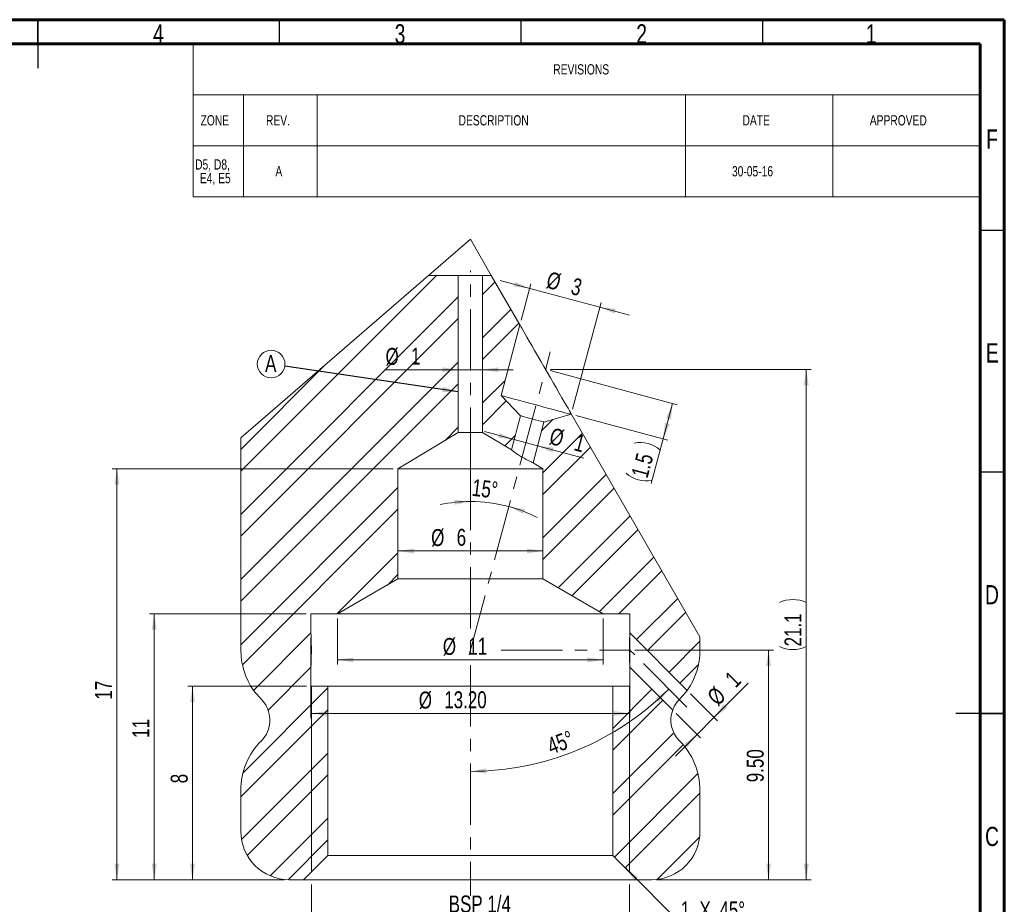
# Model space of a CAD drawing. Header units: millimetres. Extents: x 15 to 415, y 5 to 292.
# Tile 7 of 7: x 211 to 415, y 109 to 292. Entities that reach past the tile are written whole.
import ezdxf

# ---------------------------------------------------------------- set-up
doc = ezdxf.new("R2010")
doc.units = ezdxf.units.MM
doc.header["$PDSIZE"] = -1
doc.linetypes.add('CENTERX2', pattern=[20.32, 12.7, -2.54, 2.54, -2.54])
doc.styles.add('SLDTEXTSTYLE0', font='TXT', dxfattribs={"width": 0.75})
doc.dimstyles.new('SLDDIMSTYLE0', dxfattribs={"dimtxt": 3.5, "dimasz": 3.302, "dimexe": 0, "dimexo": 0.0625, "dimgap": 0.875, "dimtad": 1, "dimlfac": 0.2, "dimrnd": 1e-09, "dimzin": 4, "dimdsep": 46, "dimtxsty": 'SLDTEXTSTYLE0', "dimsah": 1, "dimcen": 0.09, "dimadec": 0, "dimazin": 1, "dimtfac": 1, "dimtofl": 0, "dimtmove": 0, "dimatfit": 3, "dimfxl": 0, "dimfrac": 2, "dimtolj": 1, "dimtzin": 12, "dimarcsym": 0})
doc.dimstyles.new('SLDDIMSTYLE10', dxfattribs={"dimtxt": 3.5, "dimasz": 3.302, "dimexe": 0, "dimexo": 0.0625, "dimgap": 0.875, "dimtad": 1, "dimdec": 1, "dimlfac": 0.2, "dimrnd": 1e-09, "dimzin": 12, "dimdsep": 46, "dimtxsty": 'SLDTEXTSTYLE0', "dimsah": 1, "dimcen": 0.09, "dimadec": 0, "dimazin": 3, "dimtfac": 1, "dimtdec": 1, "dimtofl": 0, "dimtmove": 0, "dimatfit": 3, "dimfxl": 0, "dimfrac": 2, "dimtolj": 1, "dimtzin": 12, "dimarcsym": 0})
doc.dimstyles.new('SLDDIMSTYLE11', dxfattribs={"dimtxt": 3.5, "dimasz": 3.302, "dimexe": 0, "dimexo": 0.0625, "dimgap": 0.875, "dimtad": 1, "dimlfac": 0.2, "dimrnd": 1e-09, "dimzin": 12, "dimdsep": 46, "dimtxsty": 'SLDTEXTSTYLE0', "dimsah": 1, "dimcen": 0.09, "dimadec": 0, "dimazin": 3, "dimtfac": 1, "dimtmove": 0, "dimatfit": 0, "dimfxl": 0, "dimfrac": 2, "dimtolj": 1, "dimtzin": 12, "dimarcsym": 0})
doc.dimstyles.new('SLDDIMSTYLE12', dxfattribs={"dimtxt": 3.5, "dimasz": 3.302, "dimexe": 0, "dimexo": 0.0625, "dimgap": 0.875, "dimtad": 1, "dimdec": 6, "dimlfac": 0.2, "dimrnd": 1e-09, "dimzin": 12, "dimdsep": 46, "dimtxsty": 'SLDTEXTSTYLE0', "dimsah": 1, "dimcen": 0.09, "dimadec": 0, "dimazin": 3, "dimtfac": 1, "dimtofl": 0, "dimtmove": 0, "dimatfit": 3, "dimfxl": 0, "dimfrac": 2, "dimtolj": 1, "dimtzin": 12, "dimarcsym": 0})
doc.dimstyles.new('SLDDIMSTYLE4', dxfattribs={"dimtxt": 3.5, "dimasz": 3.302, "dimexe": 0, "dimexo": 0.0625, "dimgap": 0.875, "dimtad": 1, "dimlfac": 0.2, "dimrnd": 1e-09, "dimzin": 12, "dimdsep": 46, "dimtxsty": 'SLDTEXTSTYLE0', "dimsah": 1, "dimcen": 0.09, "dimadec": 0, "dimazin": 3, "dimtfac": 1, "dimtofl": 0, "dimtmove": 0, "dimatfit": 3, "dimfxl": 0, "dimfrac": 2, "dimtolj": 1, "dimtzin": 12, "dimarcsym": 0})
doc.dimstyles.new('SLDDIMSTYLE5', dxfattribs={"dimtxt": 3.5, "dimasz": 3.302, "dimexe": 0, "dimexo": 0.0625, "dimgap": 0.875, "dimtad": 1, "dimdec": 4, "dimlfac": 0.2, "dimzin": 12, "dimdsep": 46, "dimtxsty": 'SLDTEXTSTYLE0', "dimsah": 1, "dimcen": 0.09, "dimazin": 3, "dimtfac": 1, "dimtofl": 0, "dimtmove": 0, "dimatfit": 3, "dimfxl": 0, "dimfrac": 2, "dimtolj": 1, "dimtzin": 12, "dimarcsym": 0})
doc.dimstyles.new('SLDDIMSTYLE9', dxfattribs={"dimtxt": 0.18, "dimasz": 3.302, "dimexe": 0, "dimexo": 0.0625, "dimgap": 0, "dimtad": 0, "dimtih": 1, "dimtoh": 1, "dimdec": 0, "dimrnd": 1e-09, "dimzin": 0, "dimdsep": 46, "dimtxsty": 'Standard', "dimsah": 1, "dimcen": 0.09, "dimadec": 0, "dimazin": 0, "dimtfac": 3.302, "dimtdec": 0, "dimtofl": 0, "dimtmove": 0, "dimatfit": 3, "dimfxl": 0, "dimfrac": 2, "dimtolj": 1, "dimtzin": 0, "dimarcsym": 0})

# ---------------------------------------------------------------- blocks, each defined once
blk = doc.blocks.new('SW_TABLEANNOTATION_0')
at = {"color": 0, "linetype": 'Continuous', "lineweight": 0}
for p, q in [((0, 0), (0, -31.61)), ((162.81, 0), (0, 0)), ((162.81, -31.61), (162.81, 0)), ((0, -10.54), (162.81, -10.54)), ((10.41, -10.54), (10.41, -21.07)), ((25.65, -10.54), (25.65, -21.07)), ((101.85, -10.54), (101.85, -21.07)), ((132.33, -10.54), (132.33, -21.07)), ((0, -21.07), (162.81, -21.07)), ((10.41, -21.07), (10.41, -31.61)), ((25.65, -21.07), (25.65, -31.61)), ((101.85, -21.07), (101.85, -31.61)), ((132.33, -21.07), (132.33, -31.61)), ((0, -31.61), (162.81, -31.61))]:
    blk.add_line(p, q, dxfattribs=at)
at = {"color": 0, "linetype": 'Continuous', "lineweight": 0, "attachment_point": 1, "style": 'SLDTEXTSTYLE0'}
for s, insert, char_height in [('REVISIONS', (74.48, -4.21), 2.117), ('ZONE', (1.5, -14.75), 2.117), ('REV.', (15.04, -14.75), 2.117), ('DESCRIPTION', (54.89, -14.75), 2.1167), ('DATE', (113.64, -14.75), 2.117), ('APPROVED', (139.98, -14.75), 2.117), ('D5, D8,', (0.37, -23.88), 2.117), ('A', (16.99, -25.29), 2.12), ('30-05-16', (111.46, -25.29), 2.117), ('E4, E5', (1.35, -26.7), 2.117)]:
    blk.add_mtext(s, dxfattribs=dict(at, insert=insert, char_height=char_height))
blk = doc.blocks.new('_D_15')
at = {"color": 7, "linetype": 'Continuous', "lineweight": 0}
for p, q in [((338.52, 161.63), (367.22, 161.63)), ((366.22, 161.63), (366.22, 114.13)), ((343.02, 114.13), (367.22, 114.13))]:
    blk.add_line(p, q, dxfattribs=at)
for points in [[(366.22, 161.63), (365.71, 158.32), (366.73, 158.32)], [(366.22, 114.13), (366.73, 117.43), (365.71, 117.43)]]:
    blk.add_solid(points, dxfattribs=at)
at = {"color": 7, "linetype": 'Continuous', "lineweight": 0, "insert": (361.71, 134.29), "char_height": 3.5, "attachment_point": 1, "rotation": 90, "style": 'SLDTEXTSTYLE0'}
blk.add_mtext('9.50', dxfattribs=at)
blk = doc.blocks.new('_D_16')
at = {"color": 7, "linetype": 'Continuous', "lineweight": 0}
for p, q in [((321.08, 219.68), (375.02, 219.68)), ((374.02, 219.68), (374.02, 114.13)), ((343.02, 114.13), (375.02, 114.13))]:
    blk.add_line(p, q, dxfattribs=at)
for centre, start, end in [((371.24, 165.88), 63.4349, 116.5651), ((371.24, 167.94), 243.4349, 296.5651)]:
    blk.add_arc(centre, 6.21, start, end, dxfattribs=at)
for points in [[(374.02, 219.68), (373.51, 216.38), (374.53, 216.38)], [(374.02, 114.13), (374.53, 117.43), (373.51, 117.43)]]:
    blk.add_solid(points, dxfattribs=at)
at = {"color": 7, "linetype": 'Continuous', "lineweight": 0, "insert": (369.51, 162.38), "char_height": 3.5, "attachment_point": 1, "rotation": 90, "style": 'SLDTEXTSTYLE0'}
blk.add_mtext('21.1', dxfattribs=at)
blk = doc.blocks.new('_D_17')
at = {"color": 7, "linetype": 'Continuous', "lineweight": 0}
for p, q in [((321.04, 219.42), (347.34, 212.37)), ((346.37, 212.63), (344.4, 205.28)), ((326.32, 210.13), (345.37, 205.02)), ((344.4, 205.28), (341.94, 196.11))]:
    blk.add_line(p, q, dxfattribs=at)
for centre, start, end in [((339.67, 198.34), 48.4349, 101.5651), ((340.87, 202.83), 228.4349, 281.5651)]:
    blk.add_arc(centre, 6.21, start, end, dxfattribs=at)
for points in [[(346.37, 212.63), (345.03, 209.58), (346.01, 209.31)], [(344.4, 205.28), (345.75, 208.34), (344.76, 208.6)]]:
    blk.add_solid(points, dxfattribs=at)
at = {"color": 7, "linetype": 'Continuous', "lineweight": 0, "insert": (337.76, 197.91), "char_height": 3.5, "attachment_point": 1, "rotation": 75, "style": 'SLDTEXTSTYLE0'}
blk.add_mtext('1.5', dxfattribs=at)
blk = doc.blocks.new('_D_18')
at = {"color": 7, "linetype": 'Continuous', "lineweight": 0}
for p, q in [((288.52, 199.13), (230.38, 199.13)), ((231.38, 199.13), (231.38, 114.13)), ((266.02, 114.13), (230.38, 114.13))]:
    blk.add_line(p, q, dxfattribs=at)
for points in [[(231.38, 199.13), (230.87, 195.82), (231.89, 195.82)], [(231.38, 114.13), (231.89, 117.43), (230.87, 117.43)]]:
    blk.add_solid(points, dxfattribs=at)
at = {"color": 7, "linetype": 'Continuous', "lineweight": 0, "insert": (226.87, 151.39), "char_height": 3.5, "attachment_point": 1, "rotation": 90, "style": 'SLDTEXTSTYLE0'}
blk.add_mtext('17', dxfattribs=at)
blk = doc.blocks.new('_D_19')
at = {"color": 7, "linetype": 'Continuous', "lineweight": 0}
for p, q in [((270.52, 169.13), (238.09, 169.13)), ((239.09, 169.13), (239.09, 114.13)), ((266.02, 114.13), (238.09, 114.13))]:
    blk.add_line(p, q, dxfattribs=at)
for points in [[(239.09, 169.13), (238.59, 165.82), (239.6, 165.82)], [(239.09, 114.13), (239.6, 117.43), (238.59, 117.43)]]:
    blk.add_solid(points, dxfattribs=at)
at = {"color": 7, "linetype": 'Continuous', "lineweight": 0, "insert": (234.58, 143.48), "char_height": 3.5, "attachment_point": 1, "rotation": 90, "style": 'SLDTEXTSTYLE0'}
blk.add_mtext('11', dxfattribs=at)
blk = doc.blocks.new('_D_20')
at = {"color": 7, "linetype": 'Continuous', "lineweight": 0}
for p, q in [((270.63, 154.13), (246.02, 154.13)), ((247.02, 154.13), (247.02, 114.13)), ((266.02, 114.13), (246.02, 114.13))]:
    blk.add_line(p, q, dxfattribs=at)
for points in [[(247.02, 154.13), (246.51, 150.82), (247.53, 150.82)], [(247.02, 114.13), (247.53, 117.43), (246.51, 117.43)]]:
    blk.add_solid(points, dxfattribs=at)
at = {"color": 7, "linetype": 'Continuous', "lineweight": 0, "insert": (242.51, 134.07), "char_height": 3.5, "attachment_point": 1, "rotation": 90, "style": 'SLDTEXTSTYLE0'}
blk.add_mtext('8', dxfattribs=at)
blk = doc.blocks.new('_D_21')
at = {"color": 7, "linetype": 'Continuous', "lineweight": 0}
blk.add_arc((304.52, 194.63), 58.09, 270, 315, dxfattribs=at)
for points in [[(345.59, 153.55), (342.84, 151.65), (343.54, 150.91)], [(304.52, 136.54), (307.83, 136.12), (307.81, 137.14)]]:
    blk.add_solid(points, dxfattribs=at)
at = {"color": 7, "linetype": 'Continuous', "lineweight": 0, "insert": (320.04, 143.23), "char_height": 3.5, "attachment_point": 1, "rotation": 20.5649, "style": 'SLDTEXTSTYLE0'}
blk.add_mtext('45°', dxfattribs=at)
blk = doc.blocks.new('_D_22')
at = {"color": 7, "linetype": 'Continuous', "lineweight": 0}
for start, end in [(90, 101.7846), (75, 90), (63.2154, 75)]:
    blk.add_arc((304.52, 161.62), 30.73, start, end, dxfattribs=at)
for points in [[(304.52, 192.35), (301.19, 192.68), (301.25, 191.67)], [(312.47, 191.3), (315.45, 189.8), (315.77, 190.76)]]:
    blk.add_solid(points, dxfattribs=at)
at = {"color": 7, "linetype": 'Continuous', "lineweight": 0, "insert": (305.11, 197.03), "char_height": 3.5, "attachment_point": 1, "rotation": 353.3383, "style": 'SLDTEXTSTYLE0'}
blk.add_mtext('15°', dxfattribs=at)
blk = doc.blocks.new('_D_23')
at = {"color": 7, "linetype": 'Continuous', "lineweight": 0}
for p, q in [((302.02, 219.6), (286.96, 219.6)), ((307.02, 219.6), (302.02, 219.6)), ((307.02, 219.6), (313.37, 219.6))]:
    blk.add_line(p, q, dxfattribs=at)
for points in [[(302.02, 219.6), (298.72, 220.11), (298.72, 219.09)], [(307.02, 219.6), (310.32, 219.09), (310.32, 220.11)]]:
    blk.add_solid(points, dxfattribs=at)
at = {"color": 7, "linetype": 'Continuous', "lineweight": 0, "char_height": 3.5, "attachment_point": 1, "style": 'SLDTEXTSTYLE0'}
for s, insert in [('%%c', (286.96, 224.11)), ('1', (292.24, 224.17))]:
    blk.add_mtext(s, dxfattribs=dict(at, insert=insert))
blk = doc.blocks.new('_D_24')
at = {"color": 7, "linetype": 'Continuous', "lineweight": 0}
blk.add_line((319.52, 182.12), (289.52, 182.12), dxfattribs=at)
for points in [[(289.52, 182.12), (292.82, 181.62), (292.82, 182.63)], [(319.52, 182.12), (316.22, 182.63), (316.22, 181.62)]]:
    blk.add_solid(points, dxfattribs=at)
at = {"color": 7, "linetype": 'Continuous', "lineweight": 0, "char_height": 3.5, "attachment_point": 1, "style": 'SLDTEXTSTYLE0'}
for s, insert in [('%%c', (296.4, 186.64)), ('6', (301.68, 186.69))]:
    blk.add_mtext(s, dxfattribs=dict(at, insert=insert))
blk = doc.blocks.new('_D_25')
at = {"color": 7, "linetype": 'Continuous', "lineweight": 0}
for p, q in [((277.02, 168.13), (277.02, 158.61)), ((332.02, 168.13), (332.02, 158.61)), ((277.02, 159.61), (332.02, 159.61))]:
    blk.add_line(p, q, dxfattribs=at)
for points in [[(277.02, 159.61), (280.32, 159.1), (280.32, 160.11)], [(332.02, 159.61), (328.72, 160.11), (328.72, 159.1)]]:
    blk.add_solid(points, dxfattribs=at)
at = {"color": 7, "linetype": 'Continuous', "lineweight": 0, "char_height": 3.5, "attachment_point": 1, "style": 'SLDTEXTSTYLE0'}
for s, insert in [('%%c', (298.82, 164.12)), ('11', (304.1, 164.17))]:
    blk.add_mtext(s, dxfattribs=dict(at, insert=insert))
blk = doc.blocks.new('_D_26')
at = {"color": 7, "linetype": 'Continuous', "lineweight": 0}
for p, q in [((271.52, 164.16), (271.52, 147.52)), ((337.52, 164.16), (337.52, 147.52)), ((271.52, 148.52), (337.52, 148.52))]:
    blk.add_line(p, q, dxfattribs=at)
for points in [[(271.52, 148.52), (274.82, 148.02), (274.82, 149.03)], [(337.52, 148.52), (334.22, 149.03), (334.22, 148.02)]]:
    blk.add_solid(points, dxfattribs=at)
at = {"color": 7, "linetype": 'Continuous', "lineweight": 0, "char_height": 3.5, "attachment_point": 1, "style": 'SLDTEXTSTYLE0'}
for s, insert in [('%%c', (293.84, 153.04)), ('13.20', (299.11, 153.09))]:
    blk.add_mtext(s, dxfattribs=dict(at, insert=insert))
blk = doc.blocks.new('_D_27')
at = {"color": 7, "linetype": 'Continuous', "lineweight": 0}
for p, q in [((271.63, 113.13), (271.63, 105.35)), ((337.41, 113.13), (337.41, 105.35)), ((337.41, 106.35), (271.63, 106.35))]:
    blk.add_line(p, q, dxfattribs=at)
for points in [[(271.63, 106.35), (274.93, 105.84), (274.93, 106.86)], [(337.41, 106.35), (334.11, 106.86), (334.11, 105.84)]]:
    blk.add_solid(points, dxfattribs=at)
at = {"color": 7, "linetype": 'Continuous', "lineweight": 0, "insert": (300.04, 110.86), "char_height": 3.5, "attachment_point": 1, "style": 'SLDTEXTSTYLE0'}
blk.add_mtext('BSP 1/4', dxfattribs=at)
blk = doc.blocks.new('SW_CHAMFER_DIMENSION_0')
at = {"color": 0, "linetype": 'Continuous', "lineweight": 0}
for p, q in [((-11.51, 11.51), (0, 0)), ((0, 0), (15.05, 0))]:
    blk.add_line(p, q, dxfattribs=at)
blk.add_solid([(-11.51, 11.51), (-9.53, 8.81), (-8.81, 9.53)], dxfattribs=at)
at = {"color": 0, "linetype": 'Continuous', "lineweight": 0, "char_height": 3.5, "attachment_point": 1, "style": 'SLDTEXTSTYLE0'}
for s, insert in [('1', (0, 4.51)), ('X', (3.9, 4.51)), ('45°', (8.02, 4.51))]:
    blk.add_mtext(s, dxfattribs=dict(at, insert=insert))
blk = doc.blocks.new('_D_28')
at = {"color": 7, "linetype": 'Continuous', "lineweight": 0}
for p, q in [((316.8, 236.44), (310.67, 238.08)), ((315.03, 229.83), (317.06, 237.4)), ((331.29, 232.55), (316.8, 236.44)), ((325.64, 211.46), (331.55, 233.52)), ((331.29, 232.55), (337.42, 230.91))]:
    blk.add_line(p, q, dxfattribs=at)
for points in [[(316.8, 236.44), (313.74, 237.78), (313.48, 236.8)], [(331.29, 232.55), (334.35, 231.21), (334.61, 232.19)]]:
    blk.add_solid(points, dxfattribs=at)
at = {"color": 7, "linetype": 'Continuous', "lineweight": 0, "char_height": 3.5, "attachment_point": 1, "rotation": 345, "style": 'SLDTEXTSTYLE0'}
for s, insert in [('%%c', (320.9, 240.01)), ('3', (326.01, 238.7))]:
    blk.add_mtext(s, dxfattribs=dict(at, insert=insert))
blk = doc.blocks.new('_D_29')
at = {"color": 7, "linetype": 'Continuous', "lineweight": 0}
for p, q in [((354.96, 147.72), (361.98, 154.75)), ((350.1, 152.58), (355.66, 147.02)), ((347.1, 148.51), (352.13, 143.48)), ((354.96, 147.72), (351.42, 144.19)), ((351.42, 144.19), (346.93, 139.7))]:
    blk.add_line(p, q, dxfattribs=at)
for points in [[(354.96, 147.72), (357.65, 149.7), (356.93, 150.42)], [(351.42, 144.19), (348.73, 142.21), (349.45, 141.49)]]:
    blk.add_solid(points, dxfattribs=at)
at = {"color": 7, "linetype": 'Continuous', "lineweight": 0, "char_height": 3.5, "attachment_point": 1, "rotation": 45, "style": 'SLDTEXTSTYLE0'}
for s, insert in [('1', (356.93, 156.15)), ('%%c', (353.23, 152.38))]:
    blk.add_mtext(s, dxfattribs=dict(at, insert=insert))
blk = doc.blocks.new('_D_30')
at = {"color": 7, "linetype": 'Continuous', "lineweight": 0}
for p, q in [((313.6, 205.16), (307.46, 206.8)), ((318.43, 203.86), (313.6, 205.16)), ((318.43, 203.86), (327.97, 201.31))]:
    blk.add_line(p, q, dxfattribs=at)
for points in [[(313.6, 205.16), (310.54, 206.5), (310.28, 205.52)], [(318.43, 203.86), (321.49, 202.52), (321.75, 203.5)]]:
    blk.add_solid(points, dxfattribs=at)
at = {"color": 7, "linetype": 'Continuous', "lineweight": 0, "char_height": 3.5, "attachment_point": 1, "rotation": 345, "style": 'SLDTEXTSTYLE0'}
for s, insert in [('%%c', (321.54, 207.7)), ('1', (326.66, 206.38))]:
    blk.add_mtext(s, dxfattribs=dict(at, insert=insert))
blk = doc.blocks.new('SW_NOTE_9')
at = {"color": 0, "linetype": 'Continuous', "lineweight": 0}
blk.add_circle((-2.83, 0.42), 2.86, dxfattribs=at)
at = {"color": 0, "linetype": 'Continuous', "lineweight": 0, "insert": (-2.91, 2.3), "char_height": 3.5, "attachment_point": 2, "style": 'SLDTEXTSTYLE0'}
blk.add_mtext('A', dxfattribs=at)

msp = doc.modelspace()

# ---------------------------------------------------------------- hatches: boundary and pattern name
at = {"linetype": 'Continuous', "lineweight": 0}
h = msp.add_hatch(dxfattribs=at)
h.set_pattern_fill('ANSI32', angle=3e-322, style=0)
edge = h.paths.add_edge_path(flags=0)
edge.add_line((302.0190106, 239.1253861), (295.8587565, 239.1253861))
edge.add_line((295.8587565, 239.1253861), (257.0190106, 205.4891794))
edge.add_line((257.0190106, 205.4891794), (257.0190106, 161.6167641))
edge.add_arc((271.5190106, 161.6167641), 14.5, 180, 215.047350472)
edge.add_line((259.6481832, 153.2900926), (271.5190106, 165.16092))
edge.add_line((271.5190106, 165.16092), (271.5190106, 169.1253861))
edge.add_line((271.5190106, 169.1253861), (277.0190106, 169.1253861))
edge.add_line((277.0190106, 169.1253861), (289.5190106, 176.3422645))
edge.add_line((289.5190106, 176.3422645), (289.5190106, 199.1253861))
edge.add_line((289.5190106, 199.1253861), (302.0190106, 206.6361438))
edge.add_line((302.0190106, 206.6361438), (302.0190106, 239.1253861))
h = msp.add_hatch(dxfattribs=at)
h.set_pattern_fill('ANSI32', angle=3e-322, style=0)
h.paths.add_polyline_path([(314.7733673, 228.8643192), (308.8491376, 239.1253861), (307.0190106, 239.1253861), (307.0190106, 206.6361438), (313.0265173, 203.0264696), (314.914625, 210.0729837), (310.8625667, 214.2690128)], flags=0)
h = msp.add_hatch(dxfattribs=at)
h.set_pattern_fill('ANSI32', angle=3e-322, style=0)
edge = h.paths.add_edge_path(flags=0)
edge.add_line((352.0190106, 161.6167641), (352.0190106, 164.3529727))
edge.add_line((352.0190106, 164.3529727), (325.379969, 210.4931462))
edge.add_line((325.379969, 210.4931462), (325.3514541, 210.3867272))
edge.add_line((325.3514541, 210.3867272), (319.7442541, 208.7788884))
edge.add_line((319.7442541, 208.7788884), (317.4850706, 200.3475005))
edge.add_line((317.4850706, 200.3475005), (319.5190106, 199.1253861))
edge.add_line((319.5190106, 199.1253861), (319.5190106, 176.3422645))
edge.add_line((319.5190106, 176.3422645), (332.0190106, 169.1253861))
edge.add_line((332.0190106, 169.1253861), (337.5190106, 169.1253861))
edge.add_line((337.5190106, 169.1253861), (337.5190106, 165.16092))
edge.add_line((337.5190106, 165.16092), (349.3898379, 153.2900926))
edge.add_arc((337.5190106, 161.6167641), 14.5, 324.952649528, 360)
h = msp.add_hatch(dxfattribs=at)
h.set_pattern_fill('ANSI32', angle=3e-322, style=0)
edge = h.paths.add_edge_path(flags=0)
edge.add_line((270.0190106, 114.1253861), (275.0190106, 119.1253861))
edge.add_line((275.0190106, 119.1253861), (275.0190106, 154.1253861))
edge.add_line((275.0190106, 154.1253861), (271.5190106, 154.1253861))
edge.add_line((271.5190106, 154.1253861), (271.5190106, 158.0898522))
edge.add_line((271.5190106, 158.0898522), (262.6455627, 149.2164043))
edge.add_arc((257.0233216, 147.1210751), 6, -45, 20.439708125, ccw=False)
edge.add_arc((271.5190106, 132.6253861), 14.5, 135, 180)
edge.add_line((257.0190106, 132.6253861), (257.0190106, 124.1253861))
edge.add_arc((267.0190106, 124.1253861), 10, 180, 270)
edge.add_line((267.0190106, 114.1253861), (270.0190106, 114.1253861))
h = msp.add_hatch(dxfattribs=at)
h.set_pattern_fill('ANSI32', angle=3e-322, style=0)
edge = h.paths.add_edge_path(flags=0)
edge.add_line((337.5190106, 154.1253861), (334.0190106, 154.1253861))
edge.add_line((334.0190106, 154.1253861), (334.0190106, 119.1253861))
edge.add_line((334.0190106, 119.1253861), (339.0190106, 114.1253861))
edge.add_line((339.0190106, 114.1253861), (342.0190106, 114.1253861))
edge.add_arc((342.0190106, 124.1253861), 10, 270, 360)
edge.add_line((352.0190106, 124.1253861), (352.0190106, 132.6253861))
edge.add_arc((337.5190106, 132.6253861), 14.5, 0, 45)
edge.add_arc((352.0146996, 147.1210751), 6, 159.560291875, 225, ccw=False)
edge.add_line((346.3924584, 149.2164043), (337.5190106, 158.0898522))
edge.add_line((337.5190106, 158.0898522), (337.5190106, 154.1253861))

# ---------------------------------------------------------------- linework, layer by layer
at = {"color": 7, "linetype": 'Continuous', "lineweight": 60}
for p, q in [((15, 292), (415, 292)), ((415, 292), (415, 5)), ((20, 287), (410, 287)), ((410, 287), (410, 10))]:
    msp.add_line(p, q, dxfattribs=at)
at = {"color": 7, "linetype": 'Continuous', "lineweight": 30}
for p, q in [((215, 292.001), (215, 281.999)), ((215, 287), (215, 292)), ((265, 287), (265, 292)), ((315, 287), (315, 292)), ((365, 287), (365, 292)), ((410, 248.5), (415, 248.5)), ((410, 198.5), (415, 198.5)), ((415.001, 148.5), (404.999, 148.5)), ((410, 148.5), (415, 148.5))]:
    msp.add_line(p, q, dxfattribs=at)
at = {"color": 7, "linetype": 'CENTERX2', "lineweight": 0}
for p, q in [((295.8587565, 239.1253861), (304.5190106, 246.6253861)), ((308.8491376, 239.1253861), (304.5190106, 246.6253861)), ((304.5190106, 199.1253861), (304.5190106, 240.1206877)), ((304.2569442, 160.638719), (321.0450844, 223.2929111)), ((304.5190106, 199.1253861), (304.5190106, 110.8082389)), ((310.894457, 161.6253861), (337.5190106, 161.6253861)), ((349.3053617, 149.8390349), (337.5190106, 161.6253861))]:
    msp.add_line(p, q, dxfattribs=at)
at = {"color": 7, "linetype": 'Continuous', "lineweight": 15}
for p, q in [((295.8587566, 239.125388), (257.0190121, 205.4891831)), ((302.0190105, 239.125388), (295.8587566, 239.125388)), ((302.0190105, 239.125388), (307.0190107, 239.125388)), ((302.0190105, 206.6361441), (302.0190105, 239.125388)), ((307.0190107, 239.125388), (307.0190107, 206.6361441)), ((308.8491375, 239.125388), (307.0190107, 239.125388)), ((314.7733669, 228.864318), (308.8491375, 239.125388)), ((310.862567, 214.2690124), (314.7733669, 228.864318)), ((314.9146252, 210.0729851), (310.862567, 214.2690124)), ((313.0265171, 203.0264681), (314.9146252, 210.0729851)), ((325.3514533, 210.3867291), (319.7442546, 208.7788845)), ((325.379968, 210.493142), (325.3514533, 210.3867291)), ((352.019009, 164.3529723), (325.379968, 210.493142)), ((319.7442546, 208.7788845), (317.4850709, 200.3475001)), ((289.5190104, 199.1253907), (302.0190105, 206.6361441)), ((302.0190105, 206.6361441), (307.0190107, 206.6361441)), ((307.0190107, 206.6361441), (313.0265171, 203.0264681)), ((257.0190121, 205.4891831), (257.0190121, 161.6167652)), ((317.4850709, 200.3475001), (319.5190107, 199.1253907)), ((289.5190104, 199.1253907), (319.5190107, 199.1253907)), ((289.5190104, 176.342265), (289.5190104, 199.1253907)), ((319.5190107, 199.1253907), (319.5190107, 176.342265)), ((289.5190104, 176.342265), (277.0190107, 169.1253858)), ((319.5190107, 176.342265), (289.5190104, 176.342265)), ((332.0190104, 169.1253858), (319.5190107, 176.342265)), ((271.5190108, 169.1253858), (271.5190108, 165.1609179)), ((277.0190107, 169.1253858), (271.5190108, 169.1253858)), ((277.0190107, 169.1253858), (332.0190104, 169.1253858)), ((337.5190104, 169.1253858), (332.0190104, 169.1253858)), ((337.5190104, 165.1609179), (337.5190104, 169.1253858)), ((259.6481823, 153.2900941), (271.5190108, 165.1609179)), ((337.5190104, 165.1609179), (349.3898389, 153.2900941)), ((352.019009, 161.6167652), (352.019009, 164.3529723)), ((271.5190108, 158.0898512), (262.6455648, 149.2164053)), ((271.5190108, 158.0898512), (271.5190108, 154.125388)), ((346.3924563, 149.2164053), (337.5190104, 158.0898512)), ((337.5190104, 154.125388), (337.5190104, 158.0898512)), ((271.5190108, 154.125388), (275.0190095, 154.125388)), ((275.0190095, 119.1253863), (275.0190095, 154.125388)), ((275.0190095, 154.125388), (334.0190117, 154.125388)), ((334.0190117, 154.125388), (334.0190117, 119.1253863)), ((334.0190117, 154.125388), (337.5190104, 154.125388)), ((257.0190121, 132.6253861), (257.0190121, 124.1253866)), ((352.019009, 124.1253866), (352.019009, 132.6253861)), ((275.0190095, 119.1253863), (270.019011, 114.1253861)), ((275.0190095, 119.1253863), (334.0190117, 119.1253863)), ((339.0190102, 114.1253861), (334.0190117, 119.1253863)), ((267.0190114, 114.1253861), (270.019011, 114.1253861)), ((339.0190102, 114.1253861), (270.019011, 114.1253861)), ((339.0190102, 114.1253861), (342.0190097, 114.1253861))]:
    msp.add_line(p, q, dxfattribs=at)
at = {"color": 7, "linetype": 'Continuous', "lineweight": 0}
for p, q in [((271.6265106, 115.7328861), (271.6265106, 154.1253861)), ((337.4115106, 154.1253861), (271.6265106, 154.1253861)), ((337.4115106, 115.7328861), (337.4115106, 154.1253861))]:
    msp.add_line(p, q, dxfattribs=at)
at = {"color": 7, "linetype": 'Continuous', "lineweight": 15, "flags": 128}
for points in [[(314.7733669, 228.864318), (314.8151856, 228.791889), (314.9399805, 228.5757384), (315.1457842, 228.2192746), (315.4293498, 227.7281231), (315.7862081, 227.1100322), (316.2107282, 226.3747344), (316.6962174, 225.5338432), (317.2350178, 224.6006115), (317.8186322, 223.5897633), (318.4378581, 222.5172335), (319.0829282, 221.3999445), (319.7436713, 220.2554981), (320.4096647, 219.1019619), (321.0704078, 217.9575248), (321.715478, 216.8402264), (322.3347039, 215.7676967), (322.9183183, 214.7568485), (323.4571199, 213.8236167), (323.9426078, 212.9827256), (324.3671291, 212.2474371), (324.7239863, 211.6293462), (325.0075531, 211.1381946), (325.2133567, 210.7817309), (325.3381516, 210.5655803), (325.379968, 210.493142)], [(325.3514533, 210.3867291), (325.2705399, 210.4084103), (325.0296045, 210.4729695), (324.6340275, 210.5789634), (324.0926497, 210.7240262), (323.4175631, 210.9049076), (322.6238469, 211.1175845), (321.7292324, 211.3572976), (320.7537035, 211.6186919), (319.7190506, 211.895928), (318.6483882, 212.1828126), (317.5656326, 212.4729289), (316.4949702, 212.7598135), (315.4603174, 213.0370496), (314.4847884, 213.2984439), (313.5901739, 213.538157), (312.7964572, 213.7508245), (312.12137, 213.9317153), (311.5799922, 214.0767781), (311.184417, 214.182772), (310.9434809, 214.2473312), (310.862567, 214.2690124)], [(314.9146252, 210.0729851), (314.9969076, 210.0509314), (315.2381492, 209.9862976), (315.6219077, 209.8834703), (316.1220326, 209.7494623), (316.7044398, 209.5934006), (317.3294399, 209.4259395), (317.95444, 209.258469), (318.5368472, 209.1024166), (319.0369709, 208.9684086), (319.4207306, 208.865572), (319.661971, 208.8009382), (319.7442546, 208.7788845)]]:
    msp.add_lwpolyline(points, dxfattribs=at)
at = {"color": 7, "linetype": 'Continuous', "lineweight": 15}
for centre, radius, start, end in [((271.5190106, 161.6167641), 14.5, 180, 215.047350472), ((337.5190106, 161.6167641), 14.5, 324.952649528, 0), ((257.0233216, 147.1210751), 6, 315, 20.439708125), ((352.0146996, 147.1210751), 6, 159.560291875, 225), ((271.5190106, 132.6253861), 14.5, 135, 180), ((337.5190106, 132.6253861), 14.5, 0, 45), ((267.0190106, 124.1253861), 10, 180, 270), ((342.0190106, 124.1253861), 10, 270, 0)]:
    msp.add_arc(centre, radius, start, end, dxfattribs=at)
for points, knots in [([(317.4850706, 200.3475005), (317.4850706, 200.3475005), (317.2229611, 200.469387), (316.3621161, 200.9015307), (315.7679087, 201.2138378), (314.6131319, 201.8914101), (314.0617201, 202.2540012), (313.4624199, 202.685945), (313.3033888, 202.8076989), (313.0842409, 202.97917), (313.0265173, 203.0264696), (313.0265173, 203.0264696)], [0, 0, 0, 0, 0.25, 0.25, 0.5, 0.5, 0.75, 0.75, 0.875, 0.875, 1, 1, 1, 1]), ([(271.5190106, 158.0898522), (271.5190106, 158.0898522), (271.5270032, 158.2428785), (271.5485994, 158.7144955), (271.561824, 159.0297869), (271.5965485, 160.0558811), (271.6129684, 160.858678), (271.6146453, 162.442152), (271.5996274, 163.2468913), (271.563252, 164.2753396), (271.5493104, 164.5808783), (271.5268988, 165.0264102), (271.5190106, 165.16092), (271.5190106, 165.16092)], [0, 0, 0, 0, 0.125, 0.125, 0.25, 0.25, 0.5, 0.5, 0.75, 0.75, 0.875, 0.875, 1, 1, 1, 1]), ([(337.5190106, 165.16092), (337.5190106, 165.16092), (337.5110873, 165.0258367), (337.4885856, 164.5782667), (337.474625, 164.2714673), (337.4385481, 163.2508449), (337.4233504, 162.4402253), (337.4250832, 160.8560074), (337.441232, 160.0636189), (337.4762031, 159.0292964), (337.4893947, 158.7151145), (337.5110068, 158.2430931), (337.5190106, 158.0898522), (337.5190106, 158.0898522)], [0, 0, 0, 0, 0.125, 0.125, 0.25, 0.25, 0.5, 0.5, 0.75, 0.75, 0.875, 0.875, 1, 1, 1, 1]), ([(261.338234, 151.3637158), (260.8637643, 151.8382802), (260.4244255, 152.3347676), (259.8177025, 153.0644311), (259.6481832, 153.2900926), (259.6481832, 153.2900926)], [0, 0, 0, 0, 0.5, 0.5, 1, 1, 1, 1]), ([(349.3898379, 153.2900926), (349.3898379, 153.2900926), (349.2220844, 153.0665396), (348.6113002, 152.3320222), (348.1737388, 151.8377621), (347.6997871, 151.3637158)], [0, 0, 0, 0, 0.5, 0.5, 1, 1, 1, 1]), ([(262.6455627, 149.2164043), (262.6455627, 149.2164043), (262.5638315, 149.5138567), (262.152685, 150.3579527), (261.8050251, 150.8968316), (261.338234, 151.3637158)], [0, 0, 0, 0, 0.5, 0.5, 1, 1, 1, 1]), ([(347.6997871, 151.3637158), (347.2324254, 150.8962608), (346.8837184, 150.3550577), (346.4739676, 149.5129728), (346.3924584, 149.2164043), (346.3924584, 149.2164043)], [0, 0, 0, 0, 0.5, 0.5, 1, 1, 1, 1])]:
    msp.add_open_spline(points, degree=3, knots=knots, dxfattribs=at)
at = {"color": 7, "linetype": 'Continuous', "lineweight": 0}
for p in [(320.0766682, 219.6787327), (337.5190106, 161.6253861)]:
    msp.add_point(p, dxfattribs=at)

# ---------------------------------------------------------------- block references
for name, p in [('SW_TABLEANNOTATION_0', (247.1877471, 287)), ('SW_NOTE_9', (266.1201894, 220.3541993)), ('SW_CHAMFER_DIMENSION_0', (348.0255371, 105.1188594))]:
    msp.add_blockref(name, p, dxfattribs=at)

# ---------------------------------------------------------------- texts
at = {"color": 7, "linetype": 'Continuous', "lineweight": 0, "char_height": 3.96875, "attachment_point": 2, "style": 'SLDTEXTSTYLE0'}
for s, insert in [('4', (239.9600369, 291.0601544)), ('3', (289.9600369, 291.0601544)), ('2', (339.9600369, 291.0601544)), ('1', (387.4600369, 291.0601544)), ('F', (412.4577402, 269.3101544)), ('E', (412.5078089, 225.0601544)), ('D', (412.4526873, 175.0601544)), ('C', (412.4586589, 125.0601544))]:
    msp.add_mtext(s, dxfattribs=dict(at, insert=insert))

# ---------------------------------------------------------------- dimensions: what is measured, and where the dimension line sits
at = {"color": 7, "linetype": 'Continuous', "lineweight": 0}
for base, p1, p2, angle, text, dimstyle, picture, middle in [((316.8024131, 236.4368211), (325.379969, 210.4931462), (314.7733673, 228.8643192), 345, '%%c<>', 'SLDDIMSTYLE11', '_D_28', (323.5302073, 234.6341141)), ((374.0190106, 114.1253861), (320.0766682, 219.6787327), (342.0190106, 114.1253861), 90, '(<>)', 'SLDDIMSTYLE10', '_D_16', (374.0190106, 166.908876)), ((344.4008645, 205.282453), (320.0766682, 219.6787327), (325.3514541, 210.3867272), 75, '(<>)', 'SLDDIMSTYLE10', '_D_17', (342.950257, 199.8687123)), ((313.5976273, 205.1578812), (317.4850706, 200.3475005), (313.0265173, 203.0264696), 345, '%%c<>', 'SLDDIMSTYLE11', '_D_30', (324.1748094, 202.3237338)), ((337.5190106, 148.5248491), (271.5190106, 165.16092), (337.5190106, 165.16092), 0, '%%c<>', 'SLDDIMSTYLE0', '_D_26', (302.2944481, 148.5248491)), ((351.4211098, 144.187753), (349.3898379, 153.2900926), (346.3924584, 149.2164043), 45, '%%c<>', 'SLDDIMSTYLE11', '_D_29', (359.2032032, 151.9698464))]:
    dim = msp.add_linear_dim(base=base, p1=p1, p2=p2, angle=angle, text=text, dimstyle=dimstyle, dxfattribs=at)
    dim.commit()
    dim.dimension.update_dxf_attribs({"geometry": picture, "text_midpoint": middle, "dimtype": 160})
for base, p1, p2, dimstyle, picture, middle in [((302.0190106, 219.6006785), (307.0190106, 206.6361438), (302.0190106, 206.6361438), 'SLDDIMSTYLE11', '_D_23', (290.8923113, 219.6006785)), ((289.5190106, 182.1244374), (319.5190106, 176.3422645), (289.5190106, 176.3422645), 'SLDDIMSTYLE4', '_D_24', (300.3351188, 182.1244374)), ((332.0190106, 159.6062715), (277.0190106, 169.1253861), (332.0190106, 169.1253861), 'SLDDIMSTYLE4', '_D_25', (304.0440441, 159.6062715))]:
    dim = msp.add_linear_dim(base=base, p1=p1, p2=p2, text='%%c<>', dimstyle=dimstyle, dxfattribs=at)
    dim.commit()
    dim.dimension.update_dxf_attribs({"geometry": picture, "text_midpoint": middle, "dimtype": 160})
for base, line2, picture, middle in [((308.5304379, 192.0865796), ((321.0450844, 223.2929111), (304.2569442, 160.638719)), '_D_22', (308.0841939, 192.1420106)), ((326.7486734, 140.9582325), ((337.5190106, 161.6253861), (349.3053617, 149.8390349)), '_D_21', (324.9237557, 140.2381849))]:
    dim = msp.add_angular_dim_2l(base=base, line1=((304.5190106, 199.1253861), (304.5190106, 110.8082389)), line2=line2, dimstyle='SLDDIMSTYLE5', dxfattribs=at)
    dim.commit()
    dim.dimension.update_dxf_attribs({"geometry": picture, "text_midpoint": middle, "dimtype": 162})
for base, p1, p2, dimstyle, picture, middle in [((231.3812921, 114.1253861), (289.5190106, 199.1253861), (267.0190106, 114.1253861), 'SLDDIMSTYLE4', '_D_18', (231.3812921, 153.9795354)), ((239.0931596, 114.1253861), (271.5190106, 169.1253861), (267.0190106, 114.1253861), 'SLDDIMSTYLE4', '_D_19', (239.0931596, 146.062148)), ((366.2170191, 114.1253861), (337.5190106, 161.6253861), (342.0190106, 114.1253861), 'SLDDIMSTYLE0', '_D_15', (366.2170191, 138.8155628)), ((247.0190106, 114.1253861), (271.6265106, 154.1253861), (267.0190106, 114.1253861), 'SLDDIMSTYLE4', '_D_20', (247.0190106, 135.3629759))]:
    dim = msp.add_linear_dim(base=base, p1=p1, p2=p2, angle=90, dimstyle=dimstyle, dxfattribs=at)
    dim.commit()
    dim.dimension.update_dxf_attribs({"geometry": picture, "text_midpoint": middle, "dimtype": 160})
dim = msp.add_linear_dim(base=(271.6265106, 106.3516576), p1=(337.4115106, 114.1253861), p2=(271.6265106, 114.1253861), dimstyle='SLDDIMSTYLE12', dxfattribs=at)
dim.commit()
dim.dimension.update_dxf_attribs({"geometry": '_D_27', "text_midpoint": (308.1704571, 106.3516576), "dimtype": 160})

# ---------------------------------------------------------------- leaders
msp.add_leader([(302.0190106, 215.0674522), (266.1201894, 220.3541993)], dimstyle='SLDDIMSTYLE9', dxfattribs=at)

doc.saveas('drawing.dxf')
